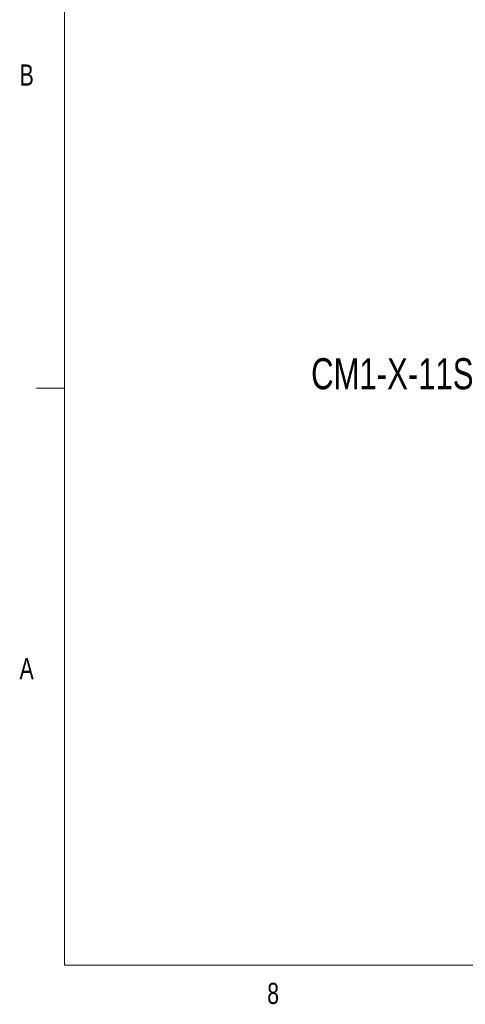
# Model space of a CAD drawing. Header units: millimetres. Extents: x 11 to 421, y 5 to 275.
# Tile 1 of 9: x 11 to 61, y 6 to 117. Entities that reach past the tile are written whole.
import ezdxf

# ---------------------------------------------------------------- set-up
doc = ezdxf.new("R2010")
doc.units = ezdxf.units.MM
doc.styles.add('SLDTEXTSTYLE0', font='TXT', dxfattribs={"width": 0.75})

msp = doc.modelspace()

# ---------------------------------------------------------------- linework, layer by layer
at = {"color": 7, "linetype": 'Continuous', "lineweight": 0}
for p, q in [((15.9068, 270.3087), (15.9068, 9.9587)), ((15.9068, 75.0462), (12.7318, 75.0462)), ((415.9568, 9.9587), (15.9068, 9.9587))]:
    msp.add_line(p, q, dxfattribs=at)

# ---------------------------------------------------------------- texts
at = {"color": 7, "linetype": 'Continuous', "lineweight": 0, "attachment_point": 1, "style": 'SLDTEXTSTYLE0'}
for s, insert, char_height in [('B', (10.8306, 111.5884), 2.3813), ('CM1-X-11S30', (43.7323, 78.4412), 3.5), ('A', (10.8207, 44.5986), 2.3813), ('8', (38.7801, 7.9493), 2.3813)]:
    msp.add_mtext(s, dxfattribs=dict(at, insert=insert, char_height=char_height))

doc.saveas('drawing.dxf')
